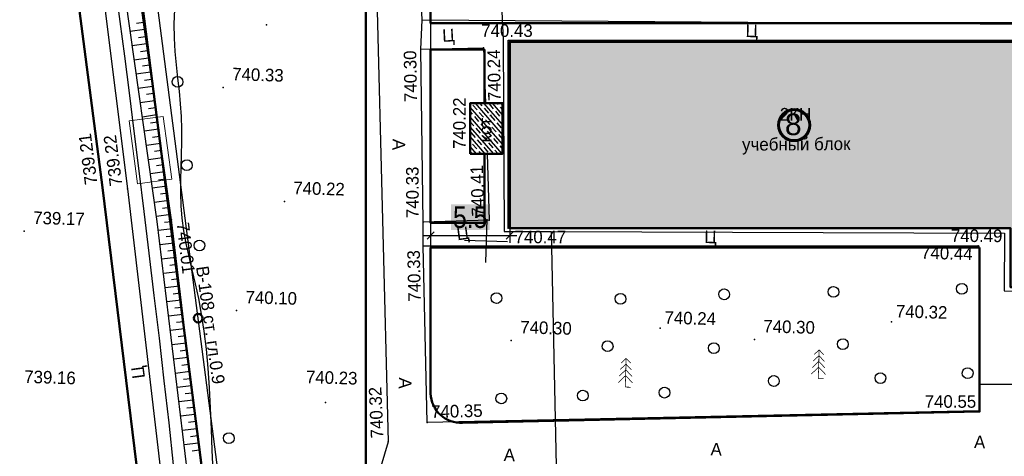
# Model space of a CAD drawing. Header units: millimetres. Extents: x -257011 to 237647566, y 2784933 to 6706507.
# Tile 234 of 256: x 10262422 to 10330901, y 4732218 to 4762575. Entities that reach past the tile are written whole.
import ezdxf

# ---------------------------------------------------------------- set-up
doc = ezdxf.new("R2010")
doc.units = ezdxf.units.MM
doc.header["$LTSCALE"] = 1000
doc.header["$PDMODE"] = 32
doc.header["$PDSIZE"] = 0.3
for name, pattern in [('Д_ТРОТ_ТРУБА', [3, 1.5, -1.5]), ('ДОРОГИ_СТРОЯЩ', [9, 8, -1]), ('Контура низ откосов  Штриховая 0.1-0.5 - - - - - - -', [0.6, 0.1, -0.5]), ('ОТКОС_НИЗ', [1.2, 0.2, -1])]:
    doc.linetypes.add(name, pattern=pattern)
for name, color, linetype in [('(001) Сетка', 92, 'Continuous'), ('(002) Рамка', 7, 'Continuous'), ('(004) Точки рельефа', 7, 'Continuous'), ('(007) Здания', 7, 'Continuous'), ('(013) Газ', 40, 'ИК_Газопровод -------г--------'), ('(014) Водопровод', 5, 'ИК_Водопровод -------в--------'), ('(025) Дорога', 7, 'Continuous'), ('(031) Горизонтали', 42, 'Continuous'), ('(035) Откосы', 7, 'Continuous'), ('(038) Деревья', 7, 'Continuous')]:
    doc.layers.add(name, color=color, linetype=linetype)
doc.layers.add('(032) Горизонтали утолщенные', color=32, linetype='Continuous', lineweight=30)
doc.styles.add('BM-431', font='txt')
doc.styles.add('D-431', font='txt', dxfattribs={"width": 2})
doc.styles.add('P-131', font='txt')
doc.styles.add('Roman', font='romans')
doc.styles.get("Standard").update_dxf_attribs({"font": 'ARIALN.TTF'})
doc.styles.add('Фарход', font='ARIALN.TTF')
doc.linetypes.add('KANALIS_K', pattern='A,1,["<",Standard,S=1.8,R=0,X=-0.9,Y=-0.9],3,-1,["К",Standard,S=1.8,R=0,X=-0.9,Y=-0.9],-1,10', length=16)
doc.linetypes.add('ИК_Водопровод -------в--------', pattern='A,9,-0.6,["В",Standard,S=1.2,R=0,X=0,Y=-0.6],-1.2', length=10.8)
doc.linetypes.add('ИК_Воздушка ------- --------', pattern='A,9,-0.6,["Z",Standard,S=1.2,R=70,X=0.6,Y=-0.65],-1', length=10.6)
doc.linetypes.add('ИК_Газопровод -------г--------', pattern='A,9,-0.6,["Г",Standard,S=1.2,R=0,X=0,Y=-0.6],-1.2', length=10.8)
doc.dimstyles.new('ISO-25$0', dxfattribs={"dimtxt": 300, "dimasz": 200, "dimexe": 100, "dimexo": 300, "dimgap": 50, "dimtad": 1, "dimdec": 0, "dimtxsty": 'Фарход', "dimblk": 'OBLIQUE', "dimcen": 250, "dimclrd": 256, "dimclrt": 250, "dimadec": 0, "dimazin": 0, "dimtfac": 1, "dimtdec": 0, "dimtmove": 0, "dimatfit": 3, "dimldrblk": 'OBLIQUE', "dimfxl": 0, "dimlwd": -1, "dimarcsym": 0})

# ---------------------------------------------------------------- blocks, each defined once
blk = doc.blocks.new('d')
at = {"layer": '(038) Деревья', "color": 30}
blk.add_ellipse((0, 0), major_axis=(0.265, 0.265), ratio=1, start_param=5.497787, end_param=11.780972, dxfattribs=at)
blk = doc.blocks.new('ell')
at = {"const_width": 0.05}
for points in [[(0, 1.6), (-0.386, 1.214)], [(0, 2), (-0.329, 1.671)], [(0, 0), (0, 2)], [(0, 2), (0.329, 1.671)], [(0, 1.6), (0.386, 1.214)], [(0, 0.8), (-0.5, 0.3)], [(0, 1.2), (-0.443, 0.757)], [(0, 1.2), (0.443, 0.757)], [(0, 0.8), (0.5, 0.3)], [(0, 0), (0.375, 0)]]:
    blk.add_lwpolyline(points, dxfattribs=at)
blk = doc.blocks.new('Setka')
at = {"layer": '(001) Сетка'}
for p, q in [((0, 1.5), (0, -1.5)), ((-1.5, 0), (1.5, 0))]:
    blk.add_line(p, q, dxfattribs=at)
blk = doc.blocks.new('kjvklglhl')
at = {"layer": '(004) Точки рельефа'}
for p in [(334.932, 490.013), (324.134, 489.394), (334.896, 488.007), (339.267, 488.21), (321.242, 484.947), (338.449, 484.352), (338.596, 480.828), (313.048, 477.771), (314.781, 477.717), (325.716, 477.154), (335.418, 475.977), (339.992, 476.24), (317.903, 475.66), (341.325, 475.724), (374.046, 475.417), (307.691, 474.575), (335.462, 474.337), (368.16, 469.971), (322.604, 469.469), (352.087, 469.079), (358.665, 468.464), (341.765, 467.921), (374.417, 463.962), (328.971, 463.246), (336.083, 462.055), (333.406, 460.634)]:
    blk.add_point(p, dxfattribs=at)
at = {"layer": '(007) Здания'}
blk.add_lwpolyline([(376.227, 476.706), (341.325, 475.724), (340.957, 488.799), (381.529, 489.94), (382.011, 472.802)], dxfattribs=at)
blk.add_lwpolyline([(338.548, 480.826), (338.449, 484.352), (340.7, 484.415), (340.799, 480.89)], close=True, dxfattribs=at)
at = {"layer": '(013) Газ', "linetype": 'ИК_Воздушка ------- --------', "ltscale": 0.5, "flags": 128}
for points in [[(292.909, 529.889), (292.062, 534.008), (300.797, 535.523), (378.045, 536.01), (380.152, 536.01), (380.512, 520.117), (378.614, 520.082), (373.886, 519.972), (374, 516.282), (339.283, 515.209), (339.606, 502.365), (340.619, 488.79), (341.059, 475.484), (341.059, 475.484), (344.329, 475.58), (345.717, 447.337), (345.717, 447.337)], [(344.329, 475.58), (375.842, 476.344), (375.939, 472.334), (381.325, 472.464), (381.43, 468.731)]]:
    blk.add_lwpolyline(points, dxfattribs=at)
at = {"layer": '(014) Водопровод', "ltscale": 0.5, "flags": 128}
blk.add_lwpolyline([(325.711, 440.112), (326.312, 440.162), (325.744, 440.975), (323.361, 447.342), (313.499, 509.603), (261.079, 502.552), (256.511, 532.162)], dxfattribs=at)
at = {"layer": '(025) Дорога', "linetype": 'Д_ТРОТ_ТРУБА', "flags": 128}
blk.add_lwpolyline([(269.368, 515.247), (270.684, 506.001), (279.473, 507.345), (281.553, 506.423), (308.542, 510.883), (312.531, 513.649), (318.524, 513.838), (330.524, 514.19), (333.406, 460.634), (331.811, 454.811, 1.56758), (332.906, 443.73, 0.509364), (333.962, 453.359), (336.672, 456.912), (338.021, 457.657), (347.714, 458.292), (347.773, 448.108), (343.552, 448.203), (343.703, 435.09)], format="xyb", dxfattribs=at)
for points in [[(323.251, 418.267), (300.714, 414.809), (283.138, 412.485), (281.122, 413.564), (275.085, 449.451), (270.84, 474.617), (267.554, 498.57), (282.371, 501.061), (308.67, 505.056), (310.788, 503.765), (314.781, 477.717), (318.108, 454.899), (323.251, 418.267)], [(321.731, 420.742), (316.881, 452.353), (313.048, 477.771), (309.058, 502.896), (307.912, 503.399), (283.734, 499.451), (269.193, 497.303), (272.561, 474.353), (276.62, 450.413), (282.198, 415.2), (283.437, 414.157), (320.719, 419.528), (321.731, 420.742)], [(380.155, 490.956), (334.932, 490.013), (334.286, 500.732), (371.231, 501.827), (379.825, 502.082), (379.898, 499.61), (378.901, 499.581)], [(339.712, 480.859), (339.992, 476.24), (335.418, 475.977), (334.896, 488.007), (339.267, 488.21), (339.499, 484.382)], [(339.267, 488.21), (339.499, 484.382)], [(374.417, 463.962), (336.083, 462.055), (335.462, 474.337), (374.094, 475.423), (374.417, 463.962)]]:
    blk.add_lwpolyline(points, dxfattribs=at)
at = {"layer": '(025) Дорога', "linetype": 'Контура низ откосов  Штриховая 0.1-0.5 - - - - - - -'}
for points in [[(334.896, 488.007), (334.932, 490.013)], [(335.462, 474.337), (335.418, 475.978)]]:
    blk.add_lwpolyline(points, dxfattribs=at)
at = {"layer": '(031) Горизонтали', "flags": 128}
blk.add_lwpolyline([(313.557, 491.606), (313.93, 489.34), (314.314, 486.931), (314.708, 484.393), (315.113, 481.742), (315.531, 478.995), (315.96, 476.168), (316.397, 473.28), (316.836, 470.352), (317.272, 467.403), (317.699, 464.454), (318.114, 461.525), (318.509, 458.637), (318.88, 455.809), (319.223, 453.066), (319.542, 450.453), (319.841, 448.017), (320.125, 445.808), (320.399, 443.873), (320.666, 442.262), (320.933, 441.022), (321.202, 440.203)], dxfattribs=at)
at = {"layer": '(032) Горизонтали утолщенные'}
blk.add_lwpolyline([(317.707, 490.272), (317.69, 489.266), (317.729, 488.292), (317.812, 487.346), (317.923, 486.421), (318.049, 485.514), (318.176, 484.619), (318.29, 483.732), (318.376, 482.847), (318.426, 481.962), (318.446, 481.075), (318.449, 480.187), (318.447, 479.3), (318.451, 478.415), (318.474, 477.533), (318.528, 476.653), (318.624, 475.779), (318.77, 474.907), (318.96, 474.029), (319.181, 473.134), (319.424, 472.209), (319.676, 471.243), (319.927, 470.224), (320.165, 469.141), (320.379, 467.981), (320.56, 466.739), (320.713, 465.423), (320.844, 464.049), (320.959, 462.631), (321.065, 461.182), (321.168, 459.718), (321.275, 458.252)], dxfattribs=at)
at = {"layer": '(035) Откосы'}
for p, q in [((315.079, 489.253), (315.572, 489.337)), ((314.67, 488.676), (315.656, 488.844)), ((315.247, 488.267), (315.74, 488.351)), ((314.838, 487.69), (315.824, 487.858)), ((315.415, 487.282), (315.908, 487.366)), ((315.006, 486.705), (315.992, 486.873)), ((315.583, 486.296), (316.076, 486.38)), ((315.174, 485.719), (316.16, 485.887)), ((315.342, 484.734), (316.328, 484.902)), ((315.751, 485.311), (316.244, 485.395)), ((315.919, 484.325), (316.412, 484.409)), ((315.51, 483.748), (316.496, 483.916)), ((315.678, 482.763), (316.664, 482.931)), ((316.087, 483.34), (316.58, 483.424)), ((316.255, 482.354), (316.748, 482.438)), ((315.846, 481.777), (316.832, 481.945)), ((316.423, 481.369), (316.916, 481.453)), ((316.014, 480.792), (317, 480.96)), ((316.591, 480.383), (317.084, 480.467)), ((316.182, 479.806), (317.168, 479.975)), ((316.759, 479.398), (317.252, 479.482)), ((316.35, 478.821), (317.336, 478.989)), ((316.518, 477.835), (317.504, 478.004)), ((316.927, 478.412), (317.42, 478.496)), ((317.095, 477.427), (317.588, 477.511)), ((316.686, 476.85), (317.672, 477.018)), ((316.854, 475.865), (317.84, 476.033)), ((317.263, 476.441), (317.756, 476.525)), ((317.427, 475.466), (317.921, 475.539)), ((317.006, 474.897), (317.995, 475.045)), ((317.154, 473.909), (318.143, 474.056)), ((317.574, 474.477), (318.069, 474.551)), ((317.722, 473.488), (318.217, 473.562)), ((317.301, 472.92), (318.29, 473.068)), ((317.87, 472.499), (318.364, 472.573)), ((317.449, 471.931), (318.438, 472.079)), ((318.017, 471.511), (318.512, 471.585)), ((317.597, 470.942), (318.586, 471.09)), ((318.165, 470.522), (318.659, 470.596)), ((317.744, 469.954), (318.733, 470.101)), ((317.892, 468.965), (318.881, 469.113)), ((318.313, 469.533), (318.807, 469.607)), ((318.46, 468.544), (318.955, 468.618)), ((318.039, 467.976), (319.028, 468.124)), ((318.187, 466.988), (319.176, 467.135)), ((318.608, 467.556), (319.102, 467.63)), ((318.755, 466.567), (319.25, 466.641)), ((318.335, 465.999), (319.324, 466.146)), ((318.482, 465.01), (319.471, 465.158)), ((318.903, 465.578), (319.398, 465.652)), ((319.051, 464.589), (319.545, 464.663)), ((318.63, 464.021), (319.619, 464.169)), ((319.198, 463.601), (319.693, 463.675)), ((318.778, 463.033), (319.767, 463.18)), ((319.346, 462.612), (319.84, 462.686)), ((318.925, 462.044), (319.914, 462.191)), ((319.493, 461.623), (319.988, 461.697)), ((319.073, 461.055), (320.062, 461.203)), ((319.22, 460.066), (320.209, 460.214)), ((319.641, 460.635), (320.136, 460.708)), ((319.789, 459.646), (320.283, 459.72))]:
    blk.add_line(p, q, dxfattribs=at)
blk.add_lwpolyline([(319.844, 457.028), (320.125, 457.17), (320.377, 457.458), (320.534, 458.04), (317.903, 475.66), (312.574, 506.915), (312.192, 507.383), (311.596, 507.687), (310.502, 508.023), (284.392, 504.328), (278.337, 503.244), (265.243, 500.775), (264.939, 500.462), (264.803, 499.989), (265.706, 495.765), (268.865, 477.481), (274.213, 445.131), (280.153, 409.582)], dxfattribs=at)
at = {"layer": '(035) Откосы', "linetype": 'ОТКОС_НИЗ'}
blk.add_lwpolyline([(319.844, 457.028), (319.619, 457.386), (319.514, 458.099), (316.916, 475.502), (311.633, 506.487), (311.551, 506.587), (311.219, 506.757), (310.421, 507.002), (284.551, 503.341), (278.518, 502.26), (265.85, 499.872), (266.688, 495.955), (269.851, 477.647), (275.2, 445.294), (281.12, 409.861), (281.136, 409.822), (281.351, 409.621), (310.666, 409.479), (317.618, 409.281), (323.511, 408.859), (324.497, 408.587)], dxfattribs=at)
at = {"lineweight": 15, "ltscale": 0.1}
blk.add_lwpolyline([(315.472, 478.096), (314.765, 482.438), (317.134, 482.824), (317.84, 478.481)], close=True, dxfattribs=at)
at = {"layer": '(001) Сетка'}
blk.add_blockref('Setka', (339.817, 474.81), dxfattribs=at)
at = {"layer": '(038) Деревья', "color": 30, "linetype": 'Continuous'}
for p in [(318.061, 485.258), (318.869, 479.478), (319.896, 473.918), (372.991, 472.401), (356.479, 471.554), (364.07, 471.935), (340.653, 470.848), (349.273, 471.036), (364.823, 468.322), (348.473, 467.72), (355.857, 467.795), (367.5, 466.033), (373.557, 466.549), (360.099, 465.626), (352.521, 464.605), (346.845, 464.238), (341.184, 463.885), (322.323, 460.585)]:
    blk.add_blockref('d', p, dxfattribs=at)
at = {"layer": '(038) Деревья', "linetype": 'Continuous'}
for p in [(363.184, 465.878), (349.783, 464.913)]:
    blk.add_blockref('ell', p, dxfattribs=at)
at = {"layer": '(004) Точки рельефа', "style": 'D-431'}
for s, rotation, p in [('740.43', 1.61068, (339.083, 488.97)), ('740.30', 92.48319, (334.746, 484.329)), ('740.24', 92.65631, (340.569, 484.559)), ('740.22', 91.61068, (338.223, 481.152)), ('739.21', 99.02409, (312.692, 478.006)), ('739.22', 98.85977, (314.425, 477.953)), ('740.41', 93.46556, (339.66, 476.508)), ('740.33', 91.79565, (335.094, 476.255)), ('740.49', 1.37809, (372.136, 475.639)), ('740.01', 278.49123, (318.257, 475.422)), ('740.47', 1.61068, (341.806, 474.692)), ('740.33', 92.89042, (335.406, 470.463)), ('740.55', 1.61068, (370.64, 464.061)), ('740.32', 94.08029, (333.071, 460.899)), ('740.35', 2.93114, (336.354, 462.385))]:
    blk.add_text(s, height=0.875, rotation=rotation, dxfattribs=at).set_placement(p)
for s, p in [('740.33', (321.842, 485.467)), ('740.22', (326.316, 477.674)), ('739.17', (308.291, 475.095)), ('740.44', (370.086, 474.413)), ('740.32', (368.447, 470.286)), ('740.10', (323.204, 469.989)), ('740.24', (352.375, 469.394)), ('740.30', (359.265, 468.984)), ('740.30', (342.365, 468.441)), ('740.23', (327.566, 464.561)), ('739.16', (307.978, 464.029))]:
    blk.add_text(s, height=0.875, dxfattribs=at).set_placement(p)
at = {"layer": '(007) Здания', "color": 0}
for s, rotation, style, p in [('2КН', 1.61068, 'P-131', (360.003, 483.735)), ('учебный блок', 2, 'BM-431', (357.44, 481.568))]:
    blk.add_text(s, height=0.88, rotation=rotation, dxfattribs=dict(at, style=style)).set_placement(p)
at = {"layer": '(007) Здания', "color": 0, "linetype": 'Continuous', "style": 'BM-431'}
blk.add_text('кот.', height=0.88, rotation=91.61068, dxfattribs=at).set_placement((340.002, 481.663))
at = {"layer": '(014) Водопровод', "color": 0, "linetype": 'Continuous', "style": 'BM-431'}
blk.add_text('В-108 ст. гл.0.9', height=0.875, rotation=279.61641, dxfattribs=at).set_placement((319.7, 472.427))
at = {"layer": '(025) Дорога', "linetype": 'ДОРОГИ_СТРОЯЩ', "style": 'BM-431'}
for s, p in [('Ц', (357.449, 489.478)), ('Ц', (354.983, 475.08)), ('A', (374.139, 461.355)), ('A', (355.835, 460.335)), ('A', (341.466, 459.54))]:
    blk.add_text(s, height=0.875, dxfattribs=at).set_placement(p)
for s, rotation, p in [('Ц', 4.47891, (336.401, 488.548)), ('A', 270, (333.13, 481.714)), ('Ц', 9.38237, (337.827, 474.781)), ('Ц', 99.38237, (316.381, 464.625)), ('A', 270, (334.037, 465.143))]:
    blk.add_text(s, height=0.875, rotation=rotation, dxfattribs=at).set_placement(p)
blk = doc.blocks.new('_Oblique')
at = {"color": 0, "linetype": 'ByBlock', "lineweight": -2}
blk.add_line((-0.5, -0.5), (0.5, 0.5), dxfattribs=at)
blk = doc.blocks.new('*D1953')
at = {"color": 5, "linetype": 'KANALIS_K', "lineweight": -2, "ltscale": 1000, "transparency": 16777216}
for p, q in [((10291003, 4757670), (10291003, 4747071)), ((10296503, 4757323), (10296503, 4747071))]:
    blk.add_line(p, q, dxfattribs=at)
at = {"color": 5, "linetype": 'KANALIS_K', "ltscale": 1000, "transparency": 16777216}
blk.add_line((10290503, 4747571), (10297003, 4747571), dxfattribs=at)
at = {"layer": 'Defpoints', "color": 0, "linetype": 'KANALIS_K', "lineweight": 50, "ltscale": 1000, "transparency": 16777216}
for p in [(10291003, 4757720), (10296503, 4757373), (10296503, 4747571)]:
    blk.add_point(p, dxfattribs=at)
at = {"color": 5, "linetype": 'KANALIS_K', "ltscale": 1000, "transparency": 16777216, "xscale": 500, "yscale": 500, "zscale": 500, "rotation": 180}
blk.add_blockref('_Oblique', (10291003, 4747571), dxfattribs=at)
at = {"color": 5, "linetype": 'KANALIS_K', "ltscale": 1000, "transparency": 16777216, "xscale": 500, "yscale": 500, "zscale": 500}
blk.add_blockref('_Oblique', (10296503, 4747571), dxfattribs=at)
at = {"color": 5, "linetype": 'KANALIS_K', "ltscale": 1000, "transparency": 16777216, "insert": (10293753, 4748834), "char_height": 1500, "attachment_point": 5, "style": 'Фарход', "bg_fill": 1, "box_fill_scale": 1.1, "bg_fill_color": 255, "bg_fill_transparency": 0}
blk.add_mtext('5.5', dxfattribs=at)

msp = doc.modelspace()

# ---------------------------------------------------------------- hatches: boundary and pattern name
at = {"linetype": 'KANALIS_K', "ltscale": 1000}
h = msp.add_hatch(dxfattribs=at)
h.set_pattern_fill('JIS_STN_1E', color=252, scale=550, angle=266, style=0)
h.set_pattern_definition([(311, (0, -915322.9), (415.09027, 360.832466), []), (311, (-27.05, -915709.7), (415.09027, 360.832466), [550, -275])])
h.paths.add_polyline_path([(10295566.291, 4787543.319), (10330406.656, 4787543.319), (10330406.656, 4791173.353), (10336964.246, 4791173.353), (10336964.246, 4798643.386), (10343588.191, 4798643.386), (10343595.48, 4784035.323), (10347134.396, 4784035.323), (10347134.396, 4777433.309), (10343588.191, 4777433.309), (10343588.191, 4737784.702), (10337006.799, 4737784.702), (10337006.799, 4743974.186), (10331341.596, 4743974.186), (10331341.596, 4748076.482), (10296502.532, 4748076.482), (10296502.532, 4761047.295), (10336961.338, 4761047.295), (10336961.338, 4774745.104), (10295566.291, 4774745.104)])
h = msp.add_hatch(dxfattribs=at)
h.set_pattern_fill('JIS_STN_1E', color=252, scale=450, angle=266, style=0)
h.set_pattern_definition([(311, (0, -915322.9), (339.619311, 295.226563), []), (311, (-22.13, -915639.4), (339.619311, 295.226563), [450, -225])])
h.paths.add_polyline_path([(10293759.32, 4753253.41), (10296010.729, 4753253.41), (10296010.729, 4756780.332), (10293759.32, 4756780.332)])
at = {"lineweight": 50}
h = msp.add_hatch(color=1, dxfattribs=at)
h.set_gradient(color1=(255, 255, 255), one_color=1, tint=1)
h.paths.add_polyline_path([(10315204.303, 4755244.813, 1), (10317365.649, 4755244.813, 1)])

# ---------------------------------------------------------------- linework, layer by layer
at = {"layer": '(002) Рамка', "color": 0, "lineweight": 60, "ltscale": 1000}
msp.add_circle((10316284.976, 4755244.813), 1080.673, dxfattribs=at)
at = {"lineweight": 50, "ltscale": 1000}
for p, q in [((10275562.462, 4727670.246), (10269349.482, 4776136.84)), ((10286502.532, 4776136.84), (10286502.532, 4757674.736))]:
    msp.add_line(p, q, dxfattribs=at)
for points in [[(10295566.291, 4787543.319), (10330406.656, 4787543.319), (10330406.656, 4791173.353), (10336964.246, 4791173.353), (10336964.246, 4798643.386), (10343588.191, 4798643.386), (10343588.191, 4737784.702), (10337006.799, 4737784.702), (10337006.799, 4743974.186), (10331341.596, 4743974.186), (10331341.596, 4748076.482), (10296502.532, 4748076.482), (10296502.532, 4761047.295), (10336961.338, 4761047.295), (10336961.338, 4774745.104), (10295566.291, 4774745.104), (10295566.291, 4787543.319)], [(10259744.522, 4776136.84), (10264901.947, 4776136.84), (10265470.699, 4771765.702), (10268183.578, 4750915.896), (10271300.011, 4725400.018), (10275259.575, 4693665.184), (10274213.863, 4692480.509), (10255504.784, 4690319.679), (10236795.706, 4688158.848), (10235586.415, 4689236.365), (10231000.58, 4724592.132), (10227615.702, 4748637.275), (10224894.806, 4771672.755), (10259744.522, 4776136.84)], [(10294739.647, 4756780.332), (10294739.647, 4760500.017), (10291002.532, 4760500.017), (10291002.532, 4748450.478), (10294739.647, 4748450.478), (10294739.647, 4753253.41)], [(10286502.532, 4727207.111), (10286502.532, 4757674.736)]]:
    msp.add_lwpolyline(points, dxfattribs=at)
at = {"lineweight": 30, "ltscale": 1000}
msp.add_lwpolyline([(10354780.689, 4770708.253), (10354815.475, 4737446.838), (10364775.188, 4737697.096), (10366601.321, 4737608.829), (10366558.958, 4736732.381), (10366382.939, 4733090.762), (10363039.34, 4733357.716), (10362828.153, 4731586.67), (10292673.993, 4730059.01), (10291253.598, 4729297.864), (10288491.666, 4725901.53), (10286502.532, 4727287.8), (10286502.532, 4776136.84)], dxfattribs=at)
msp.add_lwpolyline([(10291002.532, 4776136.84), (10291002.532, 4736584.68, 0.422533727), (10293223.125, 4734553.012), (10329186.014, 4735329.27), (10329186.014, 4737241.852), (10345328.474, 4737241.852), (10345328.474, 4736525.27), (10347954.841, 4736525.27), (10347954.841, 4773875.517)], format="xyb", dxfattribs=at)
at = {"lineweight": 50, "ltscale": 1000}
for points in [[(10291002.532, 4773238.419), (10334860.708, 4773238.419), (10334860.708, 4762332.43), (10291002.532, 4762332.43)], [(10293759.32, 4753253.41), (10296010.729, 4753253.41), (10296010.729, 4756780.332), (10293759.32, 4756780.332)]]:
    msp.add_lwpolyline(points, close=True, dxfattribs=at)
msp.add_lwpolyline([(10329186.014, 4746726.346), (10291002.532, 4746726.346), (10291002.532, 4736584.68, 0.422533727), (10293223.125, 4734553.012), (10329186.014, 4735329.27)], format="xyb", close=True, dxfattribs=at)
at = {"color": 5, "lineweight": 50, "ltscale": 1000}
msp.add_circle((10274834.178, 4741818.432), 294.336, dxfattribs=at)

# ---------------------------------------------------------------- block references
at = {"lineweight": 5, "xscale": 999.9999999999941, "yscale": 999.9999999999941, "zscale": 999.9999999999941, "rotation": 358.3893224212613}
msp.add_blockref('kjvklglhl', (9941829.75, 4282132.781), dxfattribs=at)

# ---------------------------------------------------------------- texts
at = {"color": 250, "insert": (10316804.88, 4755288.144, 0), "char_height": 1500, "width": 156685.73039, "attachment_point": 6, "style": 'Roman'}
msp.add_mtext('\\pt64500;{\\fArial|b0|i0|c0|p34;8}', dxfattribs=at)

# ---------------------------------------------------------------- dimensions: what is measured, and where the dimension line sits
at = {"linetype": 'KANALIS_K', "ltscale": 1000}
dim = msp.add_linear_dim(base=(10296502.532, 4747571.268), p1=(10291002.532, 4757719.733), p2=(10296502.532, 4757373.402), text='5.5', dimstyle='ISO-25$0', override={"dimtxt": 1500, "dimasz": 500, "dimexe": 500, "dimexo": 50, "dimgap": 500, "dimdle": 500, "dimclrd": 5, "dimclre": 5, "dimclrt": 5, "dimtmove": 1, "dimtfill": 2, "dimtfillclr": 255}, dxfattribs=at)
dim.commit()
dim.dimension.update_dxf_attribs({"geometry": '*D1953', "text_midpoint": (10293752.532, 4748834.058)})

doc.saveas('drawing.dxf')
